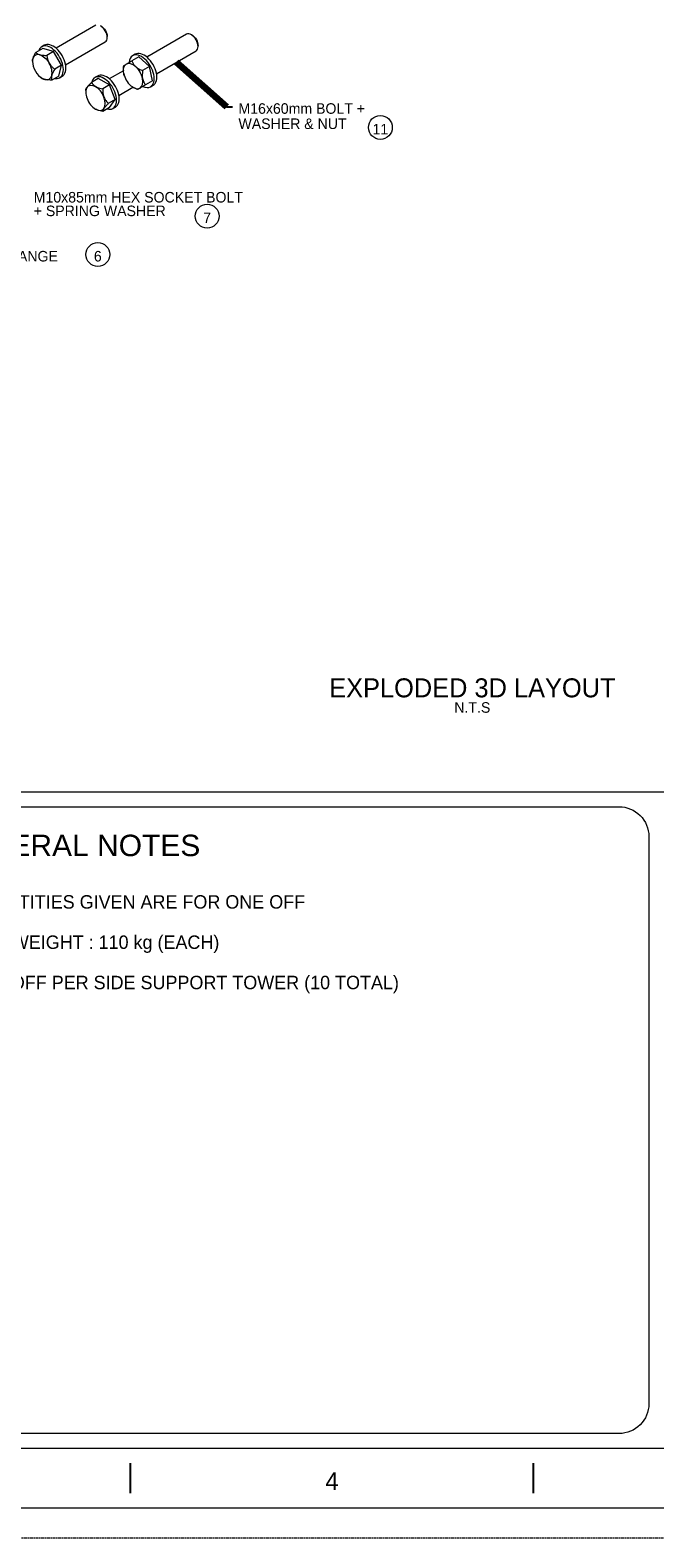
# Model space of a CAD drawing. Header units: millimetres. Extents: x -141576 to -137371, y -691119 to -688149.
# Tile 5 of 26: x -140571 to -140047, y -691119 to -689855. Entities that reach past the tile are written whole.
import ezdxf

# ---------------------------------------------------------------- set-up
doc = ezdxf.new("R2010")
doc.units = ezdxf.units.MM
doc.header["$MEASUREMENT"] = 0
doc.linetypes.add('DGN Style 1', pattern=[1.483529, 0, -1.483529])
doc.linetypes.add('DGN Style 5', pattern=[1.730784, 0.741765, -0.989019])
doc.styles.add('Style-ENGINEERING', font='ENGINEERING.shx')
doc.styles.add('Style-ENGINEERING_0', font='ENGINEERING.shx')
doc.styles.add('Swiss1', font='swiss.ttf', dxfattribs={"height": 1})
doc.dimstyles.new('MetricMM', dxfattribs={"dimtxt": 3, "dimasz": 3, "dimexe": 1.5, "dimexo": 1.5, "dimgap": 1.5, "dimtad": 1, "dimdec": 0, "dimzin": 7, "dimtxsty": 'Style-ENGINEERING_0', "dimcen": 0.09, "dimclrd": 1, "dimclre": 1, "dimclrt": 7, "dimadec": 0, "dimazin": 3, "dimtfac": 1, "dimtdec": 0, "dimtofl": 0, "dimtmove": 0, "dimatfit": 3, "dimfxl": 1, "dimtzin": 7, "dimlwd": -1, "dimlwe": 0, "dimarcsym": 0})

# ---------------------------------------------------------------- blocks, each defined once
blk = doc.blocks.new('*U4')
for p, q in [((-202.8, -2.47), (-202.8, 2.53)), ((-135.21, -2.47), (-135.21, 2.53))]:
    blk.add_line(p, q)
at = {"insert": (-169.01, -0.47), "char_height": 3, "attachment_point": 5, "line_spacing_factor": 1.2, "style": 'Style-ENGINEERING'}
blk.add_mtext('4', dxfattribs=at)
blk = doc.blocks.new('*U3')
at = {"color": 7, "linetype": 'Continuous', "lineweight": 0, "flags": 128}
blk.add_lwpolyline([(-415.55, 292.03), (415.45, 292.03), (415.45, -291.97), (-415.55, -291.97), (-415.55, 292.03)], close=True, dxfattribs=at)
at = {"color": 7, "linetype": 'Continuous', "lineweight": 13, "flags": 128}
blk.add_lwpolyline([(-405.55, 282.03), (405.45, 282.03), (405.45, -281.97), (-405.55, -281.97), (-405.55, 282.03)], close=True, dxfattribs=at)
blk.add_blockref('*U4', (0, -287))
blk = doc.blocks.new('*U2')
at = {"color": 7, "linetype": 'Continuous', "lineweight": 0}
for p, q in [((-1043, -216.64), (-1076.25, -235.83)), ((-1033.34, -226.83), (-1033.34, -226.01)), ((-966.78, -224.19), (-1000.03, -243.38)), ((-962.07, -224.99), (-962.78, -224.58)), ((-1087.41, -236.07), (-1093.21, -239.42)), ((-1086.1, -233.43), (-1088.22, -234.66)), ((-1078.27, -238.51), (-1087.41, -236.07)), ((-1078.27, -238.51), (-1084.08, -241.87)), ((-1071.58, -250.1), (-1078.27, -238.51)), ((-1068.25, -249.69), (-1035, -230.49)), ((-992.03, -257.24), (-958.78, -238.04)), ((-957.12, -234.38), (-957.12, -233.56)), ((-1095.98, -246.66), (-1095.98, -247)), ((-1071.58, -250.1), (-1077.39, -253.45)), ((-1074.03, -259.23), (-1071.58, -250.1)), ((-1006.95, -243.24), (-1012.75, -246.59)), ((-1009.88, -240.99), (-1012, -242.21)), ((-997.81, -251.34), (-1006.95, -243.24)), ((-997.81, -251.34), (-1003.62, -254.69)), ((-998.35, -242.41), (-1000.03, -243.38)), ((-995.36, -263.3), (-997.81, -251.34)), ((-1087.79, -261.19), (-1087.49, -261.36)), ((-1074.03, -259.23), (-1079.84, -262.58)), ((-1073.22, -260.64), (-1071.1, -259.42)), ((-1040.8, -261.24), (-1046.6, -264.59)), ((-1041.45, -259.21), (-1043.57, -260.44)), ((-1031.34, -266.7), (-1040.8, -261.24)), ((-1019.76, -254.77), (-1031.61, -261.61)), ((-1019.76, -254.21), (-1019.76, -254.55)), ((-995.36, -263.3), (-1001.17, -266.65)), ((-992.03, -257.24), (-990.35, -256.27)), ((-1051.33, -271.32), (-1051.33, -272.78)), ((-1031.34, -266.7), (-1037.15, -270.05)), ((-1026.61, -278.89), (-1031.34, -266.7)), ((-1023.61, -275.47), (-1011.76, -268.63)), ((-1011.57, -268.74), (-1011.27, -268.91)), ((-997, -268.19), (-994.88, -266.97)), ((-1031.34, -285.62), (-1037.15, -288.97)), ((-1026.61, -278.89), (-1032.42, -282.24)), ((-1031.34, -285.62), (-1026.61, -278.89)), ((-1028.57, -286.42), (-1026.45, -285.19)), ((-2027.52, -859.51), (2027.48, -859.51))]:
    blk.add_line(p, q, dxfattribs=at)
blk.add_line((-933.24, -285.05), (-928.24, -285.05))
at = {"color": 7, "linetype": 'DGN Style 1', "lineweight": 0, "flags": 128}
blk.add_lwpolyline([(-2102.52, 1484.97), (2102.48, 1484.97), (2102.48, -1485.03), (-2102.52, -1485.03), (-2102.52, 1484.97)], close=True, dxfattribs=at)
at = {"color": 7, "linetype": 'Continuous', "lineweight": 0, "flags": 128}
blk.add_lwpolyline([(-1164.85, -871.95), (-604.08, -871.95, -0.4142136), (-579.08, -896.95), (-579.08, -1372.59, -0.4142136), (-604.08, -1397.59), (-1164.85, -1397.59, -0.4142136), (-1189.85, -1372.59), (-1189.85, -896.95, -0.4142136), (-1164.85, -871.95)], format="xyb", close=True, dxfattribs=at)
at = {"lineweight": 13}
for centre in [(-804.28, -302.3), (-949.55, -376.68), (-1041.2, -408.9)]:
    blk.add_circle(centre, 10, dxfattribs=at)
at = {"color": 7, "linetype": 'Continuous', "lineweight": 0}
for centre, major_axis, start_param, end_param in [((-1039, -223.56), (4, -6.93), 0.7853982, 2.3561945), ((-1039, -223.56), (4, -6.93), 0, 0.7853982), ((-962.78, -231.11), (4, -6.93), 2.3561945, 3.1415927), ((-962.78, -231.11), (4, -6.93), 0.7853982, 2.3561945), ((-1080.72, -247.65), (7.5, -12.99), 3.1415927, 3.6113754), ((-1080.72, -247.65), (7.5, -12.99), 0, 3.1415927), ((-1078.6, -246.43), (7.5, -12.99), 0, 3.1415927), ((-1004.5, -255.2), (7.5, -12.99), 0, 3.1415927), ((-1002.38, -253.98), (7.5, -12.99), 0, 3.1415927), ((-962.78, -231.11), (4, -6.93), 0, 0.7853982), ((-1087.79, -251.73), (5.79, -10.03), 3.6651914, 3.9269908), ((-1087.79, -251.73), (5.79, -10.03), 3.9269908, 4.712389), ((-1087.79, -251.73), (5.79, -10.03), 2.6179939, 3.6651914), ((-1087.79, -251.73), (5.79, -10.03), 0.5235988, 1.5707963), ((-1011.57, -259.28), (5.79, -10.03), 2.0943951, 3.1415927), ((-1004.5, -255.2), (7.5, -12.99), 3.1415927, 3.8300832), ((-1011.57, -259.28), (5.79, -10.03), 1.0471976, 2.0943951), ((-1087.79, -251.73), (5.79, -10.03), 4.712389, 5.4977871), ((-1087.79, -251.73), (5.79, -10.03), 5.2359878, 5.7595865), ((-1087.79, -251.73), (5.79, -10.03), 5.7595865, 6.8067841), ((-1080.72, -247.65), (7.5, -12.99), 5.8134026, 6.2831853), ((-1036.07, -273.43), (7.5, -12.99), 3.1415927, 3.674598), ((-1036.07, -273.43), (7.5, -12.99), 0, 3.1415927), ((-1033.95, -272.2), (7.5, -12.99), 0, 3.1415927), ((-1011.57, -259.28), (5.79, -10.03), 4.1887902, 5.2359878), ((-1011.57, -259.28), (5.79, -10.03), 0, 1.0471976), ((-1043.14, -277.51), (5.79, -10.03), 3.403392, 3.9269908), ((-1043.14, -277.51), (5.79, -10.03), 3.9269908, 4.4505896), ((-1043.14, -277.51), (5.79, -10.03), 1.3089969, 2.3561945), ((-1043.14, -277.51), (5.79, -10.03), 0.2617994, 1.3089969), ((-1011.57, -259.28), (5.79, -10.03), 5.0341395, 5.4977871), ((-1011.57, -259.28), (5.79, -10.03), 5.4977871, 6.2831853), ((-1004.5, -255.2), (7.5, -12.99), 5.5946948, 6.2831853), ((-1043.14, -277.51), (5.79, -10.03), 4.4505896, 5.4977871), ((-1043.14, -277.51), (5.79, -10.03), 5.4977871, 6.5449847), ((-1036.07, -273.43), (7.5, -12.99), 5.7501799, 6.2831853)]:
    blk.add_ellipse(centre, major_axis=major_axis, ratio=0.5773503, start_param=start_param, end_param=end_param, dxfattribs=at)
at = {"color": 7, "linetype": 'Continuous', "lineweight": 0, "extrusion": (0, 0, -1)}
for centre, major_axis, start_param, end_param in [((-1038.29, -223.16), (-3.5, 6.06), 0.7853982, 2.3561945), ((-962.07, -230.71), (-3.5, 6.06), 0.7853982, 2.3561945), ((-1087.79, -251.73), (-5.79, 10.03), 0.5235988, 1.5707963), ((-1011.57, -259.28), (-5.79, 10.03), 5.4977871, 6.2831853), ((-1011.57, -259.28), (-5.79, 10.03), 5.0341395, 5.4977871), ((-1043.14, -277.51), (-5.79, 10.03), 6.0213859, 7.0685835)]:
    blk.add_ellipse(centre, major_axis=major_axis, ratio=0.5773503, start_param=start_param, end_param=end_param, dxfattribs=at)
at = {"color": 7, "linetype": 'Continuous', "lineweight": 0}
for points, knots in [([(-1095.7, -244.72), (-1095.58, -244.31), (-1095.19, -243.08), (-1094.29, -241.26), (-1093.49, -239.88), (-1093.21, -239.42)], [0, 0, 0, 0, 0.2486896, 0.7501171, 1, 1, 1, 1]), ([(-1093.21, -239.42), (-1092.88, -239.76), (-1092.22, -240.44), (-1090.97, -241.06), (-1090.1, -241.32), (-1089.91, -241.37)], [0, 0, 0, 0, 0.4309226, 0.8772397, 1, 1, 1, 1]), ([(-1089.91, -241.37), (-1089.5, -241.47), (-1088.24, -241.75), (-1086.21, -241.88), (-1084.61, -241.87), (-1084.08, -241.87)], [0, 0, 0, 0, 0.2486896, 0.7501171, 1, 1, 1, 1]), ([(-1082, -248.39), (-1081.61, -249), (-1080.81, -250.24), (-1079.23, -251.94), (-1078.03, -252.92), (-1077.39, -253.45)], [0, 0, 0, 0, 0.3115323, 0.6327623, 1, 1, 1, 1]), ([(-1017.36, -249.25), (-1016.97, -249.03), (-1016.17, -248.57), (-1014.6, -247.65), (-1013.39, -246.96), (-1012.75, -246.59)], [0, 0, 0, 0, 0.3115323, 0.6327623, 1, 1, 1, 1]), ([(-1012.75, -246.59), (-1012.43, -247.31), (-1011.76, -248.79), (-1010.51, -250.38), (-1009.64, -251.2), (-1009.45, -251.37)], [0, 0, 0, 0, 0.4309226, 0.8772397, 1, 1, 1, 1]), ([(-1009.45, -251.37), (-1009.04, -251.71), (-1007.78, -252.73), (-1005.75, -253.82), (-1004.15, -254.48), (-1003.62, -254.69)], [0, 0, 0, 0, 0.2486896, 0.7501171, 1, 1, 1, 1]), ([(-1085.67, -262.09), (-1086.05, -261.98), (-1086.74, -261.77), (-1087.27, -261.48), (-1087.5, -261.36)], [0, 0, 0, 0, 0.5527298, 1, 1, 1, 1]), ([(-1079.84, -262.58), (-1081.72, -262.61), (-1083.83, -262.55), (-1085.47, -262.14), (-1085.67, -262.09)], [0, 0, 0, 0, 0.8772397, 1, 1, 1, 1]), ([(-1079.88, -258.75), (-1079.97, -259.13), (-1080.22, -260.29), (-1080.15, -261.55), (-1079.92, -262.33), (-1079.84, -262.58)], [0, 0, 0, 0, 0.2486896, 0.7501171, 1, 1, 1, 1]), ([(-1077.39, -253.45), (-1078.35, -255.06), (-1079.36, -256.92), (-1079.82, -258.55), (-1079.88, -258.75)], [0, 0, 0, 0, 0.8772397, 1, 1, 1, 1]), ([(-1050.23, -268.69), (-1050.01, -268.39), (-1049.33, -267.47), (-1048.05, -266.05), (-1046.97, -264.96), (-1046.6, -264.59)], [0, 0, 0, 0, 0.2486896, 0.7501171, 1, 1, 1, 1]), ([(-1003.66, -261.4), (-1003.54, -261.91), (-1003.15, -263.44), (-1002.25, -265.17), (-1001.44, -266.29), (-1001.17, -266.65)], [0, 0, 0, 0, 0.2486896, 0.7501171, 1, 1, 1, 1]), ([(-1051.33, -271.32), (-1051.31, -270.76), (-1051.13, -269.99), (-1050.33, -268.82), (-1050.23, -268.69)], [0, 0, 0, 0, 0.8772397, 1, 1, 1, 1]), ([(-1043.14, -268.05), (-1042.6, -268.33), (-1041.5, -268.9), (-1039.45, -269.56), (-1037.95, -269.88), (-1037.15, -270.05)], [0, 0, 0, 0, 0.3115323, 0.6327623, 1, 1, 1, 1]), ([(-1037.15, -270.05), (-1037.12, -272.09), (-1036.94, -274.45), (-1036.14, -276.62), (-1036.05, -276.88)], [0, 0, 0, 0, 0.8772397, 1, 1, 1, 1]), ([(-1036.05, -276.88), (-1035.83, -277.4), (-1035.14, -278.95), (-1033.86, -280.72), (-1032.78, -281.86), (-1032.42, -282.24)], [0, 0, 0, 0, 0.2486896, 0.7501171, 1, 1, 1, 1]), ([(-1001.17, -266.65), (-1002.35, -267.33), (-1004.11, -268.35), (-1005.38, -269.08), (-1005.78, -269.31)], [0, 0, 0, 0, 0.6793568, 1, 1, 1, 1]), ([(-1037.15, -288.97), (-1038.62, -288.66), (-1040.84, -288.16), (-1042.58, -287.25), (-1043.14, -286.97)], [0, 0, 0, 0, 0.6793568, 1, 1, 1, 1]), ([(-1036.05, -286.33), (-1036.24, -286.62), (-1036.79, -287.46), (-1037.1, -288.31), (-1037.14, -288.81), (-1037.15, -288.97)], [0, 0, 0, 0, 0.2486896, 0.7501171, 1, 1, 1, 1]), ([(-1032.42, -282.24), (-1033.04, -282.87), (-1034.3, -284.15), (-1035.44, -285.5), (-1035.95, -286.19), (-1036.05, -286.33)], [0, 0, 0, 0, 0.4309226, 0.8772397, 1, 1, 1, 1])]:
    blk.add_open_spline(points, degree=3, knots=knots, dxfattribs=at)
for points in [[(-1095.98, -246.67), (-1095.98, -246.09), (-1095.9, -245.44), (-1095.7, -244.72)], [(-1084.08, -241.87), (-1083.78, -244.08), (-1083.18, -246.36), (-1082, -248.39)], [(-1019.76, -254.22), (-1019.77, -252.97), (-1019.63, -251.71), (-1019.44, -250.45)], [(-1019.44, -250.45), (-1019.14, -250.28), (-1018.54, -249.93), (-1017.36, -249.25)], [(-1046.6, -264.59), (-1045.88, -265.86), (-1044.8, -267.1), (-1043.14, -268.05)], [(-1003.62, -254.69), (-1003.95, -256.97), (-1004.11, -259.31), (-1003.66, -261.4)], [(-1007.86, -270.51), (-1009.03, -270.03), (-1010.21, -269.54), (-1011.28, -268.91)], [(-1005.78, -269.31), (-1006.96, -269.99), (-1007.56, -270.34), (-1007.86, -270.51)]]:
    blk.add_open_spline(points, degree=3, dxfattribs=at)
at = {"xscale": 4.999999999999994, "yscale": 4.999999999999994, "zscale": 4.999999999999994}
blk.add_blockref('*U3', (0.21, -0.18), dxfattribs=at)
at = {"color": 7, "linetype": 'DGN Style 5', "lineweight": 0, "style": 'Style-ENGINEERING'}
for s, insert, char_height, attachment_point, line_spacing_factor in [('M16x60mm BOLT +\\PWASHER & NUT', (-923.26, -292.9), 8.8415, 4, 0.86543), ('11', (-804.28, -303.77), 8.841, 5, 0.6), ('+ SPRING WASHER', (-1094.97, -372.34), 8.8415, 4, 0.6), ('M10x85mm HEX SOCKET BOLT', (-1094.97, -360.91), 8.8415, 4, 0.6), ('7', (-949.55, -378.15), 8.84, 5, 0.6), ('SECURING FLANGE', (-1187.69, -410.37), 8.8415, 4, 0.6), ('6', (-1041.2, -410.37), 8.84, 5, 0.6), ('N.T.S', (-727.15, -788.77), 8.841, 5, 0.6)]:
    blk.add_mtext(s, dxfattribs=dict(at, insert=insert, char_height=char_height, attachment_point=attachment_point, line_spacing_factor=line_spacing_factor))
at = {"color": 7, "lineweight": 13, "insert": (-727.13, -772.37), "char_height": 15.9146, "width": 735.6886, "attachment_point": 5, "line_spacing_factor": 0.9, "style": 'Style-ENGINEERING'}
blk.add_mtext('EXPLODED 3D LAYOUT', dxfattribs=at)
at = {"color": 7, "linetype": 'Continuous', "lineweight": 0, "insert": (-1169, -895.39), "char_height": 17.9982, "width": 322.7464, "attachment_point": 1, "line_spacing_factor": 0.938532, "style": 'Swiss1'}
blk.add_mtext('\\fArial|b0|i0|c00|p39;GENERAL NOTES ', dxfattribs=at)
at = {"insert": (-1167.73, -987.23), "char_height": 11.2613, "attachment_point": 4, "line_spacing_factor": 0.9, "style": 'Style-ENGINEERING'}
blk.add_mtext('1. QUANTITIES GIVEN ARE FOR ONE OFF\\P\\P2. EST. WEIGHT : 110 kg (EACH)\\P\\P3. ONE OFF PER SIDE SUPPORT TOWER (10 TOTAL)\\P', dxfattribs=at)
at = {"color": 1, "linetype": 'Continuous'}
blk.add_leader([(-975.41, -247.64), (-933.24, -285.05)], dimstyle='MetricMM', override={"dimtxt": 12.5, "dimasz": 12.5, "dimgap": 6.25, "dimclrd": 0, "dimlwd": 65534}, dxfattribs=at)

msp = doc.modelspace()

# ---------------------------------------------------------------- block references
at = {"color": 7, "linetype": 'Continuous', "lineweight": 13}
msp.add_blockref('*U2', (-139473.05, -689634.45), dxfattribs=at)

doc.saveas('drawing.dxf')
